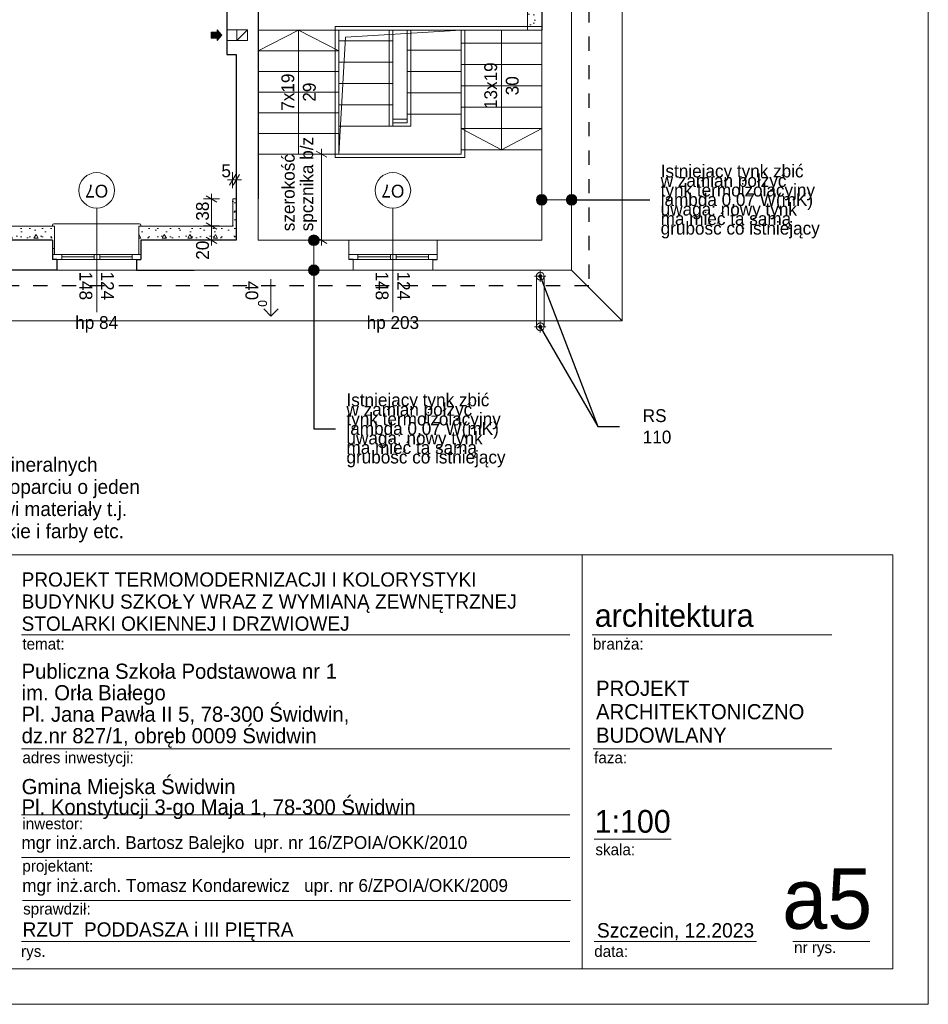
# Model space of a CAD drawing. Extents: x -145259 to -66341, y -2316 to 227384.
# Tile 129 of 141: x -81020 to -68259, y 157284 to 171111. Entities that reach past the tile are written whole.
import ezdxf

# ---------------------------------------------------------------- set-up
doc = ezdxf.new("R2010")
doc.units = 0
doc.header["$MEASUREMENT"] = 0
doc.linetypes.add('Przerywana', pattern=[400, 200, -200])
for name, color, linetype in [('Arch ocieplenie', 7, 'Continuous'), ('Arch opisy', 7, 'Continuous'), ('Arch wymiary', 7, 'Continuous'), ('INWENT ODWODNIENIE', 7, 'Continuous')]:
    doc.layers.add(name, color=color, linetype=linetype)
for name, color, linetype, lineweight in [('Arch ocieplenie_Nr_Pióra__21', 7, 'Continuous', 13), ('Arch opisy okien_Nr_Pióra__21', 7, 'Continuous', 13), ('Arch opisy_Nr_Pióra__5', 7, 'Continuous', 13), ('ARCH TABELA_Nr_Pióra__1', 7, 'Continuous', 25), ('ARCH TABELA_Nr_Pióra__21', 7, 'Continuous', 13), ('ARCH TABELA_Nr_Pióra__7', 7, 'Continuous', 13), ('Arch wymiary_Nr_Pióra__20', 1, 'Continuous', 20), ('Arch wymiary_Nr_Pióra__21', 7, 'Continuous', 13), ('Arch wymiary_Nr_Pióra__5', 7, 'Continuous', 13), ('INWENT DACH_Nr_Pióra__21', 7, 'Continuous', 13), ('Inwent kominy_Nr_Pióra__21', 7, 'Continuous', 13), ('INWENT ODWODNIENIE_Nr_Pióra__21', 7, 'Continuous', 13), ('INWENT ODWODNIENIE_Nr_Pióra__5', 7, 'Continuous', 13), ('INWENT OPISY_Nr_Pióra__21', 7, 'Continuous', 13), ('INWENT OPISY_Nr_Pióra__5', 7, 'Continuous', 13), ('INWENT. OKNA_Nr_Pióra__21', 7, 'Continuous', 13), ('INWENT.ŚCIANY_Nr_Pióra__1', 7, 'Continuous', 25), ('INWENT.ŚCIANY_Nr_Pióra__20', 1, 'Continuous', 20), ('INWENT.ŚCIANY_Nr_Pióra__21', 7, 'Continuous', 13), ('Istniejące schody_Nr_Pióra__21', 7, 'Continuous', 13)]:
    doc.layers.add(name, color=color, linetype=linetype, lineweight=lineweight)
for name, color, linetype, lineweight, true_color in [('Arch opisy_Nr_Pióra__3', 7, 'Continuous', 20, 0xff6600), ('INWENT.ŚCIANY_Nr_Pióra__2', 7, 'Continuous', 13, 0x7f7f7f), ('Istniejące schody_Nr_Pióra__2', 7, 'Continuous', 13, 0x7f7f7f)]:
    doc.layers.add(name, color=color, linetype=linetype, lineweight=lineweight, true_color=true_color)
doc.styles.add('GENERATED_STYLE_1', font='txt')
doc.styles.add('GENERATED_STYLE_11', font='txt')
doc.styles.add('GENERATED_STYLE_12', font='txt')
doc.styles.add('GENERATED_STYLE_3', font='txt')
doc.styles.add('GENERATED_STYLE_6', font='txt')
doc.styles.add('GENERATED_STYLE_7', font='txt')
doc.styles.add('GENERATED_STYLE_8', font='txt')
doc.styles.add('GENERATED_STYLE_9', font='txt')
doc.dimstyles.new('GENERATED_STYLE__1', dxfattribs={"dimtxt": 179.999995, "dimasz": 114, "dimexe": 0.18, "dimexo": 0, "dimgap": 0.09, "dimtad": 1, "dimdec": 0, "dimlfac": 0.1, "dimzin": 0, "dimdsep": 46, "dimtxsty": 'GENERATED_STYLE_1', "dimblk": 'ARROWHEAD_2', "dimblk1": 'ARROWHEAD_2', "dimblk2": 'ARROWHEAD_2', "dimcen": 0.09, "dimclrd": 7, "dimclre": 7, "dimclrt": 7, "dimazin": 0, "dimtfac": 1, "dimtdec": 4, "dimtmove": 0, "dimatfit": 3, "dimfxl": 0, "dimtolj": 1, "dimtzin": 0, "dimarcsym": 0})
doc.dimstyles.new('GENERATED_STYLE__2', dxfattribs={"dimtxt": 179.999995, "dimasz": 114, "dimexe": 0.18, "dimexo": 0, "dimgap": 0.09, "dimtad": 1, "dimtih": 1, "dimtoh": 1, "dimdec": 0, "dimlfac": 0.1, "dimzin": 0, "dimdsep": 46, "dimtxsty": 'GENERATED_STYLE_1', "dimblk": 'ARROWHEAD_2', "dimblk1": 'ARROWHEAD_2', "dimblk2": 'ARROWHEAD_2', "dimcen": 0.09, "dimclrd": 7, "dimclre": 7, "dimclrt": 7, "dimazin": 0, "dimtfac": 1, "dimtdec": 4, "dimtmove": 0, "dimatfit": 3, "dimfxl": 0, "dimtolj": 1, "dimtzin": 0, "dimarcsym": 0})
doc.dimstyles.new('GENERATED_STYLE__7', dxfattribs={"dimtxt": 179.999995, "dimasz": 114, "dimexe": 0.18, "dimexo": 0, "dimgap": 0.09, "dimtad": 1, "dimdec": 0, "dimlfac": 0.1, "dimzin": 0, "dimdsep": 46, "dimtxsty": 'GENERATED_STYLE_3', "dimblk": 'ARROWHEAD_2', "dimblk1": 'ARROWHEAD_2', "dimblk2": 'ARROWHEAD_2', "dimcen": 0.09, "dimclrd": 7, "dimclre": 7, "dimclrt": 7, "dimazin": 0, "dimtfac": 1, "dimtdec": 4, "dimtmove": 2, "dimatfit": 3, "dimfxl": 0, "dimtolj": 1, "dimtzin": 0, "dimarcsym": 0})
doc.dimstyles.new('GENERATED_STYLE__9', dxfattribs={"dimtxt": 0.18, "dimasz": 109.44, "dimexe": 0.18, "dimexo": 0.0625, "dimgap": 0.09, "dimtad": 0, "dimtih": 1, "dimtoh": 1, "dimdec": 4, "dimzin": 0, "dimdsep": 46, "dimcen": 0.09, "dimadec": 0, "dimazin": 0, "dimtfac": 1, "dimtdec": 4, "dimtmove": 0, "dimatfit": 3, "dimldrblk": 'ARROWHEAD_11', "dimfxl": 0, "dimtolj": 1, "dimtzin": 0, "dimarcsym": 0})
pattern_1 = [(0, (0, 0), (0, 623.5383), [60, -300]), (0, (180, 311.8), (0, 623.5383), [60, -300]), (60, (0, 0), (-540, 311.7692), [60, -300]), (60, (360, 0), (-540, 311.7692), [60, -300]), (120, (60, 0), (540, 311.7692), [60, -300]), (120, (420, 0), (540, 311.7692), [60, -300]), (0, (0, 60), (0, 120.000005), [0, -120.000005, 0, -180.00001]), (45, (60, 60), (-84.85282, 84.85282), [0, -90, 0, -150.000006])]

# ---------------------------------------------------------------- blocks, each defined once
blk = doc.blocks.new('Ściana_604', base_point=(-79319, 168014))
at = {"layer": 'Arch ocieplenie_Nr_Pióra__21', "linetype": 'Continuous'}
h = blk.add_hatch(dxfattribs=at)
h.set_pattern_fill('Structural_Concrete', color=256, style=0, pattern_type=2)
h.set_pattern_definition(pattern_1)
h.paths.add_polyline_path([(-79349, 168214), (-79349, 167814), (-79319, 167814), (-79319, 168014)], flags=0)
for p, q in [((-79349, 168214), (-79349, 167814)), ((-79319, 167814), (-79319, 168014)), ((-79349, 167814), (-79319, 167814))]:
    blk.add_line(p, q, dxfattribs=at)
blk = doc.blocks.new('Ściana_605', base_point=(-80559, 167814))
at = {"layer": 'Arch ocieplenie_Nr_Pióra__21', "linetype": 'Continuous'}
h = blk.add_hatch(dxfattribs=at)
h.set_pattern_fill('Structural_Concrete', color=256, style=0, pattern_type=2)
h.set_pattern_definition(pattern_1)
h.paths.add_polyline_path([(-80529, 167814), (-80529, 168214), (-80559, 168014), (-80559, 167814)], flags=0)
for p, q in [((-80529, 167814), (-80529, 168214)), ((-80559, 168014), (-80559, 167814)), ((-80559, 167814), (-80529, 167814))]:
    blk.add_line(p, q, dxfattribs=at)
blk = doc.blocks.new('Ściana_618', base_point=(-73689, 173899))
at = {"layer": 'Arch ocieplenie_Nr_Pióra__21', "linetype": 'Continuous'}
h = blk.add_hatch(dxfattribs=at)
h.set_pattern_fill('Structural_Concrete', color=256, style=0, pattern_type=2)
h.set_pattern_definition(pattern_1)
h.paths.add_polyline_path([(-73889, 173929), (-73889, 170964), (-73689, 170964), (-73689, 173899)], flags=0)
for p, q in [((-73889, 173929), (-73889, 170964)), ((-73689, 170964), (-73689, 173899)), ((-73889, 170964), (-73689, 170964))]:
    blk.add_line(p, q, dxfattribs=at)
blk = doc.blocks.new('Ściana_619', base_point=(-77979, 168014))
at = {"layer": 'Arch ocieplenie_Nr_Pióra__21', "linetype": 'Continuous'}
h = blk.add_hatch(dxfattribs=at)
h.set_pattern_fill('Structural_Concrete', color=256, style=0, pattern_type=2)
h.set_pattern_definition(pattern_1)
h.paths.add_polyline_path([(-78029, 168214), (-79349, 168214), (-79319, 168014), (-77979, 168014)], flags=0)
for p, q in [((-78029, 168214), (-79349, 168214)), ((-79319, 168014), (-77979, 168014))]:
    blk.add_line(p, q, dxfattribs=at)
blk = doc.blocks.new('Ściana_620', base_point=(-80559, 168014))
at = {"layer": 'Arch ocieplenie_Nr_Pióra__21', "linetype": 'Continuous'}
h = blk.add_hatch(dxfattribs=at)
h.set_pattern_fill('Structural_Concrete', color=256, style=0, pattern_type=2)
h.set_pattern_definition(pattern_1)
h.paths.add_polyline_path([(-80529, 168214), (-81649, 168214), (-81619, 168014), (-80559, 168014)], flags=0)
for p, q in [((-80529, 168214), (-81649, 168214)), ((-81619, 168014), (-80559, 168014))]:
    blk.add_line(p, q, dxfattribs=at)
blk = doc.blocks.new('Ściana_783', base_point=(-77979, 168014))
at = {"layer": 'Arch ocieplenie_Nr_Pióra__21', "linetype": 'Continuous'}
h = blk.add_hatch(dxfattribs=at)
h.set_pattern_fill('Structural_Concrete', color=256, style=0, pattern_type=2)
h.set_pattern_definition(pattern_1)
h.paths.add_polyline_path([(-77979, 168014), (-77979, 168594), (-78029, 168594), (-78029, 168214)], flags=0)
for p, q in [((-77979, 168594), (-78029, 168594)), ((-78029, 168594), (-78029, 168214)), ((-77979, 168014), (-77979, 168594))]:
    blk.add_line(p, q, dxfattribs=at)
blk = doc.blocks.new('Linia_110', base_point=(-77491, 167469))
at = {"layer": 'INWENT ODWODNIENIE_Nr_Pióra__21', "linetype": 'Continuous'}
for q in [(-77591, 167050), (-77391, 167050)]:
    blk.add_line((-77491, 166950), q, dxfattribs=at)
at = {"layer": 'INWENT ODWODNIENIE_Nr_Pióra__5', "linetype": 'Continuous'}
blk.add_line((-77491, 167469), (-77491, 166950), dxfattribs=at)
blk = doc.blocks.new('Linia_117', base_point=(-73269, 168582))
at = {"layer": 'Arch opisy_Nr_Pióra__3', "linetype": 'Continuous'}
for points in [[(-73614, 168582), (-73619, 168610), (-73636, 168635), (-73660, 168651), (-73689, 168657), (-73717, 168651), (-73742, 168635), (-73758, 168610), (-73764, 168582), (-73758, 168553), (-73742, 168529), (-73717, 168512), (-73689, 168507), (-73660, 168512), (-73636, 168529), (-73619, 168553)], [(-73194, 168582), (-73199, 168610), (-73216, 168635), (-73240, 168651), (-73269, 168657), (-73297, 168651), (-73322, 168635), (-73338, 168610), (-73344, 168582), (-73338, 168553), (-73322, 168529), (-73297, 168512), (-73269, 168507), (-73240, 168512), (-73216, 168529), (-73199, 168553)]]:
    blk.add_hatch(color=256, dxfattribs=at).paths.add_polyline_path(points, flags=0)
blk.add_line((-73344, 168582), (-73614, 168582), dxfattribs=at)
for centre in [(-73689, 168582), (-73269, 168582)]:
    blk.add_circle(centre, 75, dxfattribs=at)
blk = doc.blocks.new('Linia_118', base_point=(-76888, 167594))
at = {"layer": 'Arch opisy_Nr_Pióra__3', "linetype": 'Continuous'}
for points in [[(-76813, 168014), (-76819, 168042), (-76835, 168067), (-76860, 168083), (-76888, 168089), (-76917, 168083), (-76941, 168067), (-76958, 168042), (-76963, 168014), (-76958, 167985), (-76941, 167961), (-76917, 167944), (-76888, 167939), (-76860, 167944), (-76835, 167961), (-76819, 167985)], [(-76813, 167594), (-76819, 167622), (-76835, 167647), (-76860, 167663), (-76888, 167669), (-76917, 167663), (-76941, 167647), (-76958, 167622), (-76963, 167594), (-76958, 167565), (-76941, 167541), (-76917, 167524), (-76888, 167519), (-76860, 167524), (-76835, 167541), (-76819, 167565)]]:
    blk.add_hatch(color=256, dxfattribs=at).paths.add_polyline_path(points, flags=0)
blk.add_line((-76888, 167669), (-76888, 167939), dxfattribs=at)
for centre in [(-76888, 168014), (-76888, 167594)]:
    blk.add_circle(centre, 75, dxfattribs=at)
blk = doc.blocks.new('*D1558')
at = {"layer": 'Arch wymiary_Nr_Pióra__5', "linetype": 'Continuous'}
for p, q in [((-76706, 169180), (-76856, 169267)), ((-76781, 169224), (-76781, 169297)), ((-76669, 169224), (-76894, 169224)), ((-76781, 168014), (-76781, 169224)), ((-76669, 168014), (-76894, 168014)), ((-76856, 168057), (-76706, 167970)), ((-76781, 167940), (-76781, 168014))]:
    blk.add_line(p, q, dxfattribs=at)
at = {"layer": 'Arch wymiary_Nr_Pióra__21', "insert": (-76951, 168409), "char_height": 180, "attachment_point": 7, "rotation": 90, "style": 'GENERATED_STYLE_3'}
blk.add_mtext('{  }', dxfattribs=at)
blk = doc.blocks.new('ARROWHEAD_2')
at = {"color": 0, "linetype": 'Continuous', "lineweight": 0}
for p, q in [((0, 0), (-1, 0)), ((-0.38, -0.66), (0.38, 0.66))]:
    blk.add_line(p, q, dxfattribs=at)
blk = doc.blocks.new('*D1559')
at = {"layer": 'Arch wymiary_Nr_Pióra__5', "linetype": 'Continuous'}
for p, q in [((-78212, 168214), (-78437, 168214)), ((-78399, 168257), (-78249, 168170)), ((-78324, 168014), (-78324, 168214)), ((-78212, 168014), (-78437, 168014)), ((-78399, 168057), (-78249, 167970)), ((-78324, 167940), (-78324, 168014))]:
    blk.add_line(p, q, dxfattribs=at)
at = {"layer": 'Arch wymiary_Nr_Pióra__21', "char_height": 180, "attachment_point": 7, "rotation": 90, "style": 'GENERATED_STYLE_1'}
for s, insert in [('{38}', (-78360, 168288)), ('{20}', (-78360, 167740))]:
    blk.add_mtext(s, dxfattribs=dict(at, insert=insert))
blk = doc.blocks.new('*D1560')
at = {"layer": 'Arch wymiary_Nr_Pióra__5', "linetype": 'Continuous'}
for p, q in [((-78212, 168594), (-78437, 168594)), ((-78249, 168550), (-78399, 168637)), ((-78324, 168594), (-78324, 168667)), ((-78324, 168214), (-78324, 168594)), ((-78212, 168214), (-78437, 168214)), ((-78399, 168257), (-78249, 168170))]:
    blk.add_line(p, q, dxfattribs=at)
at = {"layer": 'Arch wymiary_Nr_Pióra__21', "char_height": 180, "attachment_point": 7, "rotation": 90, "style": 'GENERATED_STYLE_1'}
for s, insert in [('{38}', (-78360, 168288)), ('{20}', (-78360, 167740))]:
    blk.add_mtext(s, dxfattribs=dict(at, insert=insert))
blk = doc.blocks.new('*D1561')
at = {"layer": 'Arch wymiary_Nr_Pióra__5', "linetype": 'Continuous'}
for p, q in [((-78029, 168747), (-78029, 168972)), ((-77979, 168747), (-77979, 168972)), ((-78102, 168860), (-78029, 168860)), ((-78072, 168785), (-77985, 168935)), ((-78029, 168860), (-77979, 168860)), ((-77935, 168935), (-78022, 168785)), ((-77979, 168860), (-77905, 168860))]:
    blk.add_line(p, q, dxfattribs=at)
at = {"layer": 'Arch wymiary_Nr_Pióra__21', "insert": (-78187, 168896), "char_height": 180, "attachment_point": 7, "style": 'GENERATED_STYLE_1'}
blk.add_mtext('{5}', dxfattribs=at)
blk = doc.blocks.new('ARROWHEAD_11')
at = {"color": 0, "linetype": 'Continuous', "lineweight": 0}
blk.add_line((0, 0), (-1, 0), dxfattribs=at)
at = {"color": 0, "linetype": 'Continuous', "lineweight": 0, "const_width": 0.25, "flags": 128}
blk.add_lwpolyline([(-0.125, 0, 1), (0.125, 0, 1)], format="xyb", close=True, dxfattribs=at)

msp = doc.modelspace()

# ---------------------------------------------------------------- hatches: boundary and pattern name
at = {"layer": 'Inwent kominy_Nr_Pióra__21', "linetype": 'Continuous'}
msp.add_hatch(color=256, dxfattribs=at).paths.add_polyline_path([(-78248.7, 170818.6), (-78248.7, 170853.6), (-78328.7, 170853.6), (-78328.7, 170933.6), (-78248.7, 170933.6), (-78248.7, 170968.6), (-78178.7, 170893.6)], flags=0)

# ---------------------------------------------------------------- linework, layer by layer
at = {"layer": 'Arch opisy okien_Nr_Pióra__21', "linetype": 'Continuous'}
for centre in [(-79938.7, 168713.6), (-75778.7, 168713.6)]:
    msp.add_circle(centre, 250, dxfattribs=at)
at = {"layer": 'ARCH TABELA_Nr_Pióra__21', "linetype": 'Continuous'}
for p, q in [((-68258.7, 186983.6), (-68258.7, 157283.6)), ((-86258.7, 163594.8), (-68758.7, 163594.8)), ((-73120.4, 163594.8), (-73120.4, 157783.6)), ((-68758.7, 163594.8), (-68758.7, 157783.6)), ((-80992.9, 162474.1), (-73293.1, 162474.1)), ((-72981.1, 162474.1), (-69613.8, 162474.1)), ((-80992.9, 160873.7), (-73293.1, 160873.7)), ((-72963.7, 160873.7), (-69613.8, 160873.7)), ((-80992.9, 159945.6), (-73293.1, 159945.6)), ((-72951.9, 159601.4), (-71872.2, 159601.4)), ((-80992.9, 159343.3), (-73293.1, 159343.3)), ((-80982.2, 158740.9), (-73282.4, 158740.9)), ((-80992.9, 158166), (-73293.1, 158166)), ((-72951.9, 158166), (-70670.1, 158166)), ((-70161.4, 158166), (-69081.8, 158166)), ((-68758.7, 157783.6), (-81365.1, 157783.6)), ((-68258.7, 157283.6), (-143258.7, 157283.6))]:
    msp.add_line(p, q, dxfattribs=at)
at = {"layer": 'INWENT DACH_Nr_Pióra__21', "linetype": 'Continuous'}
for p, q in [((-72558.7, 166883.6), (-72558.7, 182163.6)), ((-72558.7, 166883.6), (-73268.7, 167593.6)), ((-88498.7, 166883.6), (-72558.7, 166883.6))]:
    msp.add_line(p, q, dxfattribs=at)
at = {"layer": 'Inwent kominy_Nr_Pióra__21', "linetype": 'Continuous'}
for p, q in [((-78328.7, 170853.6), (-78328.7, 170933.6)), ((-78328.7, 170933.6), (-78248.7, 170933.6)), ((-78178.7, 170893.6), (-78248.7, 170968.6)), ((-78248.7, 170933.6), (-78248.7, 170968.6)), ((-77968.7, 170968.6), (-78108.7, 170968.6)), ((-77968.7, 170818.6), (-77818.7, 170968.6)), ((-77968.7, 170968.6), (-77968.7, 170818.6)), ((-77818.7, 170968.6), (-77968.7, 170968.6)), ((-77818.7, 170818.6), (-77818.7, 170968.6)), ((-78248.7, 170853.6), (-78328.7, 170853.6)), ((-78178.7, 170893.6), (-78248.7, 170818.6)), ((-78248.7, 170853.6), (-78248.7, 170818.6)), ((-77968.7, 170818.6), (-78108.7, 170818.6)), ((-77968.7, 170818.6), (-77818.7, 170818.6))]:
    msp.add_line(p, q, dxfattribs=at)
at = {"layer": 'INWENT ODWODNIENIE_Nr_Pióra__21', "linetype": 'Continuous'}
for p, q in [((-73628.7, 167508.6), (-73788.7, 167508.6)), ((-73763.7, 167508.6), (-73763.7, 166798.6)), ((-73708.7, 167588.6), (-73708.7, 167428.6)), ((-73653.7, 166798.6), (-73653.7, 167508.6)), ((-73628.7, 166798.6), (-73788.7, 166798.6)), ((-73708.7, 166878.6), (-73708.7, 166718.6))]:
    msp.add_line(p, q, dxfattribs=at)
for centre in [(-73708.7, 167508.6), (-73708.7, 166798.6)]:
    msp.add_circle(centre, 55, dxfattribs=at)
at = {"layer": 'INWENT OPISY_Nr_Pióra__21', "linetype": 'Continuous'}
for p, q in [((-79938.7, 168463.6), (-79938.7, 167003.6)), ((-75778.7, 168463.6), (-75778.7, 167003.6))]:
    msp.add_line(p, q, dxfattribs=at)
at = {"layer": 'INWENT. OKNA_Nr_Pióra__21', "linetype": 'Continuous'}
for p, q in [((-80558.7, 168223.6), (-80558.7, 168213.6)), ((-80538.7, 168243.6), (-79338.7, 168243.6)), ((-79318.7, 168223.6), (-79318.7, 168213.6)), ((-79318.7, 167813.6), (-80558.7, 167813.6)), ((-80558.7, 167743.6), (-79318.7, 167743.6)), ((-80428.7, 167743.6), (-80428.7, 167813.6)), ((-80428.7, 167778.6), (-79973.7, 167778.6)), ((-79973.7, 167743.6), (-79973.7, 167813.6)), ((-79893.7, 167743.6), (-79893.7, 167813.6)), ((-79893.7, 167778.6), (-79438.7, 167778.6)), ((-79438.7, 167743.6), (-79438.7, 167813.6)), ((-75158.7, 167813.6), (-76398.7, 167813.6)), ((-76398.7, 167743.6), (-75158.7, 167743.6)), ((-76268.7, 167743.6), (-76268.7, 167813.6)), ((-76268.7, 167778.6), (-75813.7, 167778.6)), ((-75813.7, 167743.6), (-75813.7, 167813.6)), ((-75733.7, 167743.6), (-75733.7, 167813.6)), ((-75733.7, 167778.6), (-75278.7, 167778.6)), ((-75278.7, 167743.6), (-75278.7, 167813.6))]:
    msp.add_line(p, q, dxfattribs=at)
for centre, start, end in [((-80538.7, 168223.6), 90, 180), ((-79338.7, 168223.6), 0, 90)]:
    msp.add_arc(centre, 20, start, end, dxfattribs=at)
at = {"layer": 'INWENT.ŚCIANY_Nr_Pióra__1', "linetype": 'Przerywana'}
for p, q in [((-73028.7, 181673.6), (-73028.7, 167373.6)), ((-73028.7, 167373.6), (-87898.7, 167373.6))]:
    msp.add_line(p, q, dxfattribs=at)
at = {"layer": 'INWENT.ŚCIANY_Nr_Pióra__1', "linetype": 'Continuous'}
for p, q in [((-73688.7, 173898.6), (-73688.7, 170963.6)), ((-77668.7, 172493.6), (-77668.7, 168593.6)), ((-78108.7, 171493.6), (-78108.7, 170623.6)), ((-78108.7, 170623.6), (-77978.7, 170623.6)), ((-77978.7, 170623.6), (-77978.7, 168013.6)), ((-80558.7, 168013.6), (-81618.7, 168013.6)), ((-80558.7, 168013.6), (-80558.7, 167743.6)), ((-77978.7, 168013.6), (-79318.7, 168013.6)), ((-79318.7, 168013.6), (-79318.7, 167743.6)), ((-80498.7, 167743.6), (-80558.7, 167743.6)), ((-80498.7, 167743.6), (-80498.7, 167593.6)), ((-79378.7, 167743.6), (-79378.7, 167593.6)), ((-79378.7, 167743.6), (-79318.7, 167743.6)), ((-76338.7, 167743.6), (-76398.7, 167743.6)), ((-75218.7, 167743.6), (-75158.7, 167743.6)), ((-80498.7, 167593.6), (-81678.7, 167593.6)), ((-79378.7, 167593.6), (-78568.7, 167593.6))]:
    msp.add_line(p, q, dxfattribs=at)
at = {"layer": 'INWENT.ŚCIANY_Nr_Pióra__2', "linetype": 'Continuous'}
for p, q in [((-75828.7, 169613.6), (-75828.7, 170963.6)), ((-75778.7, 169613.6), (-75778.7, 170963.6)), ((-75578.7, 170963.6), (-75578.7, 169783.6)), ((-75528.7, 170963.6), (-75528.7, 169783.6)), ((-75578.7, 169713.6), (-75778.7, 169713.6)), ((-75778.7, 169663.6), (-75578.7, 169663.6)), ((-75578.7, 169783.6), (-75578.7, 169663.6)), ((-75528.7, 169613.6), (-75528.7, 169783.6)), ((-75778.7, 169613.6), (-75528.7, 169613.6))]:
    msp.add_line(p, q, dxfattribs=at)
at = {"layer": 'INWENT.ŚCIANY_Nr_Pióra__20', "linetype": 'Continuous'}
for p, q in [((-73268.7, 167593.6), (-73268.7, 171863.6)), ((-73688.7, 170963.6), (-73688.7, 168013.6)), ((-77668.7, 168593.6), (-77668.7, 168013.6)), ((-76398.7, 168013.6), (-77668.7, 168013.6)), ((-76398.7, 168013.6), (-76398.7, 167743.6)), ((-76398.7, 168013.6), (-75158.7, 168013.6)), ((-73688.7, 168013.6), (-75158.7, 168013.6)), ((-75158.7, 168013.6), (-75158.7, 167743.6)), ((-76338.7, 167743.6), (-76338.7, 167593.6)), ((-75218.7, 167743.6), (-75218.7, 167593.6)), ((-78568.7, 167593.6), (-76338.7, 167593.6)), ((-76338.7, 167593.6), (-75218.7, 167593.6)), ((-75218.7, 167593.6), (-73268.7, 167593.6))]:
    msp.add_line(p, q, dxfattribs=at)
at = {"layer": 'INWENT.ŚCIANY_Nr_Pióra__21', "linetype": 'Continuous'}
msp.add_line((-80498.7, 167593.6), (-79378.7, 167593.6), dxfattribs=at)
at = {"layer": 'Istniejące schody_Nr_Pióra__2', "linetype": 'Continuous'}
for p, q in [((-76538.7, 170813.6), (-75778.7, 170813.6)), ((-75578.7, 170683.6), (-74818.7, 170683.6)), ((-76538.7, 170513.6), (-75778.7, 170513.6)), ((-75578.7, 170383.6), (-74818.7, 170383.6)), ((-76538.7, 170213.6), (-75778.7, 170213.6)), ((-75578.7, 170083.6), (-74818.7, 170083.6)), ((-76538.7, 169913.6), (-75778.7, 169913.6)), ((-75578.7, 169783.6), (-74818.7, 169783.6)), ((-76538.7, 169613.6), (-75778.7, 169613.6))]:
    msp.add_line(p, q, dxfattribs=at)
at = {"layer": 'Istniejące schody_Nr_Pióra__21', "linetype": 'Continuous'}
for p, q in [((-76538.7, 170963.6), (-77668.7, 170963.6)), ((-77103.7, 170963.6), (-77668.7, 170673.6)), ((-77103.7, 169223.6), (-77103.7, 170963.6)), ((-77103.7, 170963.6), (-76538.7, 170673.6)), ((-73688.7, 171013.6), (-76588.7, 171013.6)), ((-76588.7, 171013.6), (-76588.7, 169173.6)), ((-73688.7, 170963.6), (-76538.7, 170963.6)), ((-76538.7, 170963.6), (-76538.7, 169223.6)), ((-76442.5, 170866.2), (-74818.7, 170963.6)), ((-74818.7, 169283.6), (-74818.7, 170963.6)), ((-74768.7, 169173.6), (-74768.7, 170963.6)), ((-74253.7, 169283.6), (-74253.7, 170963.6)), ((-76538.7, 169223.6), (-76442.5, 170866.2)), ((-73688.7, 170783.6), (-74818.7, 170783.6)), ((-76538.7, 170673.6), (-77668.7, 170673.6)), ((-76538.7, 170383.6), (-77668.7, 170383.6)), ((-73688.7, 170483.6), (-74818.7, 170483.6)), ((-76538.7, 170093.6), (-77668.7, 170093.6)), ((-73688.7, 170183.6), (-74818.7, 170183.6)), ((-76538.7, 169803.6), (-77668.7, 169803.6)), ((-73688.7, 169883.6), (-74818.7, 169883.6)), ((-73688.7, 169583.6), (-74818.7, 169583.6)), ((-74818.7, 169583.6), (-74253.7, 169283.6)), ((-74253.7, 169283.6), (-73688.7, 169583.6)), ((-76538.7, 169513.6), (-77668.7, 169513.6)), ((-73688.7, 169283.6), (-74818.7, 169283.6)), ((-74818.7, 169283.6), (-74818.7, 169223.6)), ((-76538.7, 169223.6), (-77668.7, 169223.6)), ((-74768.7, 169173.6), (-76588.7, 169173.6)), ((-74818.7, 169223.6), (-76538.7, 169223.6))]:
    msp.add_line(p, q, dxfattribs=at)

# ---------------------------------------------------------------- block references
at = {"layer": 'Arch ocieplenie'}
for name, p in [('Ściana_618', (-73688.7, 173898.6)), ('Ściana_783', (-77978.7, 168013.6)), ('Ściana_620', (-80558.7, 168013.6)), ('Ściana_605', (-80558.7, 167813.6)), ('Ściana_604', (-79318.7, 168013.6)), ('Ściana_619', (-77978.7, 168013.6))]:
    msp.add_blockref(name, p, dxfattribs=at)
at = {"layer": 'Arch opisy', "color": 30, "linetype": 'Continuous', "lineweight": 20, "true_color": 0xff6600}
for name, p in [('Linia_117', (-73268.7, 168581.6)), ('Linia_118', (-76888.2, 167593.6))]:
    msp.add_blockref(name, p, dxfattribs=at)
at = {"layer": 'INWENT ODWODNIENIE', "linetype": 'Continuous'}
msp.add_blockref('Linia_110', (-77491.3, 167468.7), dxfattribs=at)

# ---------------------------------------------------------------- texts
at = {"layer": 'Arch opisy okien_Nr_Pióra__21', "linetype": 'Continuous', "char_height": 180, "attachment_point": 2, "rotation": 180, "style": 'GENERATED_STYLE_8'}
for insert in [(-79938.7, 168613.3), (-75778.7, 168613.3)]:
    msp.add_mtext('{O7}', dxfattribs=dict(at, insert=insert))
at = {"layer": 'Arch opisy_Nr_Pióra__3', "linetype": 'Continuous', "char_height": 180, "width": 2122.733, "attachment_point": 4, "line_spacing_factor": 0.446131, "style": 'GENERATED_STYLE_6'}
for insert in [(-72017.4, 168557.3), (-76430.5, 165342.9)]:
    msp.add_mtext('{Istniejacy tynk zbić\\Pw zamian połżyć \\Ptynk termoizolacyjny\\Plambda 0,07 W(mK)\\Puwaga: nowy tynk \\Pma mieć tą samą\\Pgrubość co istniejący}', dxfattribs=dict(at, insert=insert))
at = {"layer": 'Arch opisy_Nr_Pióra__5', "linetype": 'Continuous', "insert": (-86258.7, 165584.8), "char_height": 200, "width": 8259.092, "attachment_point": 1, "line_spacing_factor": 0.933157, "style": 'GENERATED_STYLE_12'}
msp.add_mtext('{UWAGA:\\P1.Wszyskie wymiary sprawdzić na budowie\\P2. Projektowaną izolację termiczną z płyt mineralnych \\P   mocować wg wytycznych producenta i w oparciu o jeden \\P   system oraz dedykowane temu systemowi materiały t.j. \\P   kleje montażowe, siatki, zaprawy tynkarskie i farby etc.}', dxfattribs=at)
at = {"layer": 'ARCH TABELA_Nr_Pióra__1', "linetype": 'Continuous', "style": 'GENERATED_STYLE_9'}
for s, insert, char_height, attachment_point, line_spacing_factor in [('{PROJEKT \\PARCHITEKTONICZNO\\PBUDOWLANY}', (-72925, 161828.4), 212.84, 1, 0.9285), ('{Gmina Miejska Świdwin\\PPl. Konstytucji 3-go Maja 1, 78-300 Świdwin}', (-80992.9, 159884.4), 212.766, 7, 0.807442)]:
    msp.add_mtext(s, dxfattribs=dict(at, insert=insert, char_height=char_height, attachment_point=attachment_point, line_spacing_factor=line_spacing_factor))
at = {"layer": 'ARCH TABELA_Nr_Pióra__7', "linetype": 'Continuous', "attachment_point": 7}
for s, insert, char_height, line_spacing_factor, style in [('{PROJEKT TERMOMODERNIZACJI I KOLORYSTYKI\\PBUDYNKU SZKOŁY WRAZ Z WYMIANĄ ZEWNĘTRZNEJ \\PSTOLARKI OKIENNEJ I DRZWIOWEJ }', (-80992.9, 162527), 200, 0.928963, 'GENERATED_STYLE_11'), ('{Publiczna Szkoła Podstawowa nr 1\\Pim. Orła Białego\\PPl. Jana Pawła II 5, 78-300 Świdwin, \\Pdz.nr 827/1, obręb 0009 Świdwin}', (-80992.9, 160885.3), 212.766, 0.850494, 'GENERATED_STYLE_9')]:
    msp.add_mtext(s, dxfattribs=dict(at, insert=insert, char_height=char_height, line_spacing_factor=line_spacing_factor, style=style))
at = {"layer": 'ARCH TABELA_Nr_Pióra__7', "linetype": 'Continuous'}
for s, insert, char_height, attachment_point, style in [('{architektura}', (-72942.5, 162903.8), 319.16, 1, 'GENERATED_STYLE_9'), ('{temat:}', (-80982.2, 162425.4), 159.58, 1, 'GENERATED_STYLE_9'), ('{branża:}', (-72969.3, 162425.4), 159.58, 1, 'GENERATED_STYLE_9'), ('{adres inwestycji:}', (-80982.2, 160828.6), 159.58, 1, 'GENERATED_STYLE_9'), ('{faza:}', (-72951.9, 160828.6), 159.58, 1, 'GENERATED_STYLE_9'), ('{1:100}', (-72944.6, 160012.6), 319.16, 1, 'GENERATED_STYLE_9'), ('{inwestor:}', (-80982.2, 159900.6), 159.58, 1, 'GENERATED_STYLE_9'), ('{mgr inż.arch. Bartosz Balejko  upr. nr 16/ZPOIA/OKK/2010}', (-80995.1, 159645.2), 180, 1, 'GENERATED_STYLE_9'), ('{skala:}', (-72934.2, 159537.1), 159.58, 1, 'GENERATED_STYLE_9'), ('{projektant:}', (-80982.2, 159306.8), 159.58, 1, 'GENERATED_STYLE_9'), ('{a5}', (-69046, 159194.7), 851.16, 3, 'GENERATED_STYLE_9'), ('{mgr inż.arch. Tomasz Kondarewicz   upr. nr 6/ZPOIA/OKK/2009}', (-80984.4, 159042.8), 180, 1, 'GENERATED_STYLE_9'), ('{sprawdził:}', (-80971.5, 158704.4), 159.58, 1, 'GENERATED_STYLE_9'), ('{RZUT  PODDASZA i III PIĘTRA}', (-80979.1, 158434.6), 200, 1, 'GENERATED_STYLE_11'), ('{Szczecin, 12.2023}', (-72913.2, 158423.4), 202.128, 1, 'GENERATED_STYLE_9'), ('{rys.}', (-81000.1, 158108.9), 159.58, 1, 'GENERATED_STYLE_9'), ('{data:}', (-72950.5, 158108.9), 159.58, 1, 'GENERATED_STYLE_9'), ('{nr rys.}', (-70143.7, 158162.3), 159.58, 1, 'GENERATED_STYLE_9')]:
    msp.add_mtext(s, dxfattribs=dict(at, insert=insert, char_height=char_height, attachment_point=attachment_point, style=style))
at = {"layer": 'Arch wymiary_Nr_Pióra__20', "linetype": 'Continuous', "insert": (-76843.4, 168140.1), "char_height": 180, "width": 2324.754, "attachment_point": 7, "rotation": 90, "line_spacing_factor": 0.867139, "style": 'GENERATED_STYLE_3'}
msp.add_mtext('{szerokość \\Pspcznika b/z}', dxfattribs=at)
at = {"layer": 'INWENT OPISY_Nr_Pióra__21', "linetype": 'Continuous', "char_height": 180, "width": 1346.334, "attachment_point": 2, "rotation": 90, "line_spacing_factor": 1.008452, "style": 'GENERATED_STYLE_7'}
for s, insert in [('{13x19\\P30}', (-74494.9, 170183.6)), ('{7x19\\P29}', (-77344.9, 170093.6))]:
    msp.add_mtext(s, dxfattribs=dict(at, insert=insert))
at = {"layer": 'INWENT OPISY_Nr_Pióra__21', "linetype": 'Continuous', "insert": (-72269.3, 165398.9), "char_height": 180, "width": 692.895, "attachment_point": 4, "style": 'GENERATED_STYLE_6'}
msp.add_mtext('{RS 110}', dxfattribs=at)
msp.add_mtext('{RS 110}', dxfattribs=at)
at = {"layer": 'INWENT OPISY_Nr_Pióra__5', "linetype": 'Continuous', "char_height": 180, "width": 1346.334, "attachment_point": 2, "rotation": 270, "line_spacing_factor": 1.008888, "style": 'GENERATED_STYLE_7'}
for insert in [(-79697.5, 167373.6), (-75537.5, 167373.6)]:
    msp.add_mtext('{124\\P148}', dxfattribs=dict(at, insert=insert))
at = {"layer": 'INWENT OPISY_Nr_Pióra__5', "linetype": 'Continuous', "insert": (-77547, 167260.3), "char_height": 180, "attachment_point": 2, "rotation": 270, "style": 'GENERATED_STYLE_7'}
msp.add_mtext('{40\\A1{\\H0.7x;\\S0^  ;}}', dxfattribs=at)
at = {"layer": 'INWENT OPISY_Nr_Pióra__5', "linetype": 'Continuous', "char_height": 180, "attachment_point": 2, "style": 'GENERATED_STYLE_7'}
for s, insert in [('{hp 84}', (-79938.7, 166948)), ('{hp 203}', (-75778.7, 166948))]:
    msp.add_mtext(s, dxfattribs=dict(at, insert=insert))

# ---------------------------------------------------------------- dimensions: what is measured, and where the dimension line sits
at = {"layer": 'Arch wymiary', "linetype": 'Continuous'}
dim = msp.add_linear_dim(base=(-76781.3, 168013.6), p1=(-77110, 168013.6), p2=(-77050.3, 169223.6), angle=90, text='  ', dimstyle='GENERATED_STYLE__7', dxfattribs=at)
dim.commit()
dim.dimension.update_dxf_attribs({"geometry": '*D1558', "text_midpoint": (-77041.2, 168478.2)})
dim = msp.add_linear_dim(base=(-78028.7, 168859.8), p1=(-78028.7, 168303.6), p2=(-77978.7, 168303.6), dimstyle='GENERATED_STYLE__2', dxfattribs=at)
dim.commit()
dim.dimension.update_dxf_attribs({"geometry": '*D1561', "text_midpoint": (-78119, 168985.8)})
for p1, p2, picture, middle in [((-78648.7, 168213.6), (-78028.7, 168593.6), '*D1560', (-78450.4, 168425)), ((-78648.7, 168013.6), (-78648.7, 168213.6), '*D1559', (-78450.4, 167876.4))]:
    dim = msp.add_linear_dim(base=(-78324.4, 168013.6), p1=p1, p2=p2, angle=90, dimstyle='GENERATED_STYLE__1', dxfattribs=at)
    dim.commit()
    dim.dimension.update_dxf_attribs({"geometry": picture, "text_midpoint": middle})

# ---------------------------------------------------------------- leaders
at = {"layer": 'Arch opisy_Nr_Pióra__3', "linetype": 'Continuous', "annotation_type": 0, "has_hookline": 1, "hookline_direction": 1, "text_width": 2040}
for points in [[(-73268.7, 168581.6), (-72172.1, 168581.6)], [(-76888.2, 167593.6), (-76888.2, 165367.2), (-76585.2, 165367.2)]]:
    msp.add_leader(points, dimstyle='GENERATED_STYLE__9', dxfattribs=at)
at = {"layer": 'INWENT OPISY_Nr_Pióra__21', "linetype": 'Continuous', "annotation_type": 0, "has_hookline": 1, "hookline_direction": 1, "text_width": 437.1}
for points in [[(-73708.7, 167508.6), (-72900.1, 165398), (-72597, 165398)], [(-73708.7, 166798.6), (-72900.1, 165398), (-72597, 165398)]]:
    msp.add_leader(points, dimstyle='GENERATED_STYLE__9', dxfattribs=at)

doc.saveas('drawing.dxf')
